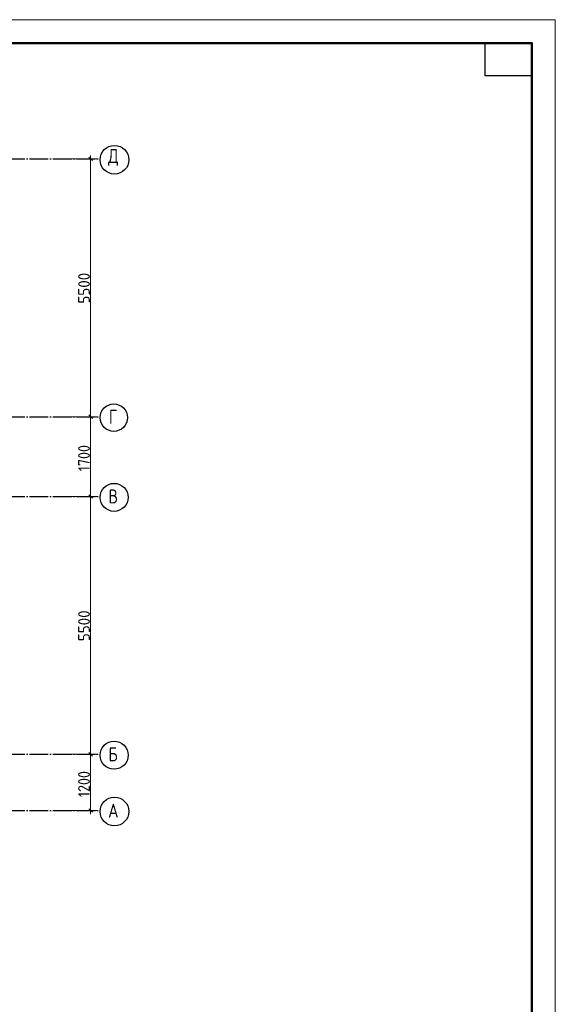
# Model space of a CAD drawing. Header units: millimetres. Extents: x -49773 to 2322955, y -3321 to 58485.
# Tile 176 of 256: x 733142 to 744573, y 19533 to 40533. Entities that reach past the tile are written whole.
import ezdxf

# ---------------------------------------------------------------- set-up
doc = ezdxf.new("R2010")
doc.units = ezdxf.units.MM
doc.linetypes.add('______11', pattern=[500, 400, -50, 0, -50])
doc.linetypes.add('______5', pattern=[1100, 800, -100, 100, -100])
doc.layers.add('Standard', color=7, linetype='Continuous', lineweight=25)
doc.layers.add('Размерная линия_ общее', color=7, linetype='Continuous', lineweight=13)
doc.layers.add('Осевая линия_ общее', color=7, linetype='______5', lineweight=13, true_color=0xa0a0a0)
doc.styles.add('ISOCPEUR', font='txt')

msp = doc.modelspace()

# ---------------------------------------------------------------- linework, layer by layer
at = {"layer": 'Standard', "color": 7, "linetype": 'Continuous', "lineweight": 13, "transparency": 33554687}
msp.add_lwpolyline([(685172.9, -1466.6), (744572.9, -1466.6), (744572.9, 40533.4), (685172.9, 40533.4), (685172.9, -1466.6)], close=True, dxfattribs=at)
at = {"layer": 'Standard', "color": 7, "linetype": 'Continuous', "lineweight": 50, "transparency": 33554687}
msp.add_lwpolyline([(687172.9, 40033.4), (744072.9, 40033.4), (744072.9, -966.6), (687172.9, -966.6), (687172.9, 40033.4)], close=True, dxfattribs=at)
at = {"layer": 'Standard', "color": 7, "linetype": 'Continuous', "lineweight": 25, "transparency": 33554687}
msp.add_lwpolyline([(744072.9, 40033.4), (744072.9, 39333.4), (743072.9, 39333.4), (743072.9, 40033.4), (744072.9, 40033.4)], close=True, dxfattribs=at)
at = {"layer": 'Осевая линия_ общее', "color": 253, "linetype": '______11', "lineweight": -3, "true_color": 0xa0a0a0, "transparency": 33554687}
for p, q in [((690343.9, 37565.4), (734858.9, 37565.4)), ((690343.9, 32065.4), (734858.9, 32065.4)), ((690343.9, 30365.4), (734858.9, 30365.4)), ((690343.9, 24865.4), (734858.9, 24865.4)), ((690343.9, 23665.4), (734858.9, 23665.4))]:
    msp.add_line(p, q, dxfattribs=at)
at = {"layer": 'Осевая линия_ общее', "color": 7, "linetype": 'Continuous', "lineweight": 25, "transparency": 33554687}
for centre, radius in [((735164.7, 37545.9), 305.8), ((735151.3, 32045.9), 292.4), ((735157.6, 30345.9), 298.8), ((735157.6, 24845.9), 298.8), ((735164.7, 23645.9), 305.8)]:
    msp.add_circle(centre, radius, dxfattribs=at)
at = {"layer": 'Размерная линия_ общее', "color": 7, "linetype": 'Continuous', "lineweight": 13, "transparency": 33554687}
for p, q in [((734692.4, 37527.9), (734617.4, 37602.9)), ((734654.9, 37565.4), (734654.9, 37640.4)), ((734654.9, 37565.4), (734143.9, 37565.4)), ((734654.9, 37565.4), (734529.9, 37565.4)), ((734654.9, 37565.4), (734779.9, 37565.4)), ((734654.9, 32065.4), (734654.9, 37565.4)), ((734654.9, 32065.4), (734043.9, 32065.4)), ((734654.9, 32065.4), (734529.9, 32065.4)), ((734692.4, 32027.9), (734617.4, 32102.9)), ((734654.9, 32065.4), (734779.9, 32065.4)), ((734654.9, 30365.4), (734654.9, 32065.4)), ((734654.9, 30365.4), (734143.9, 30365.4)), ((734654.9, 30365.4), (734529.9, 30365.4)), ((734692.4, 30327.9), (734617.4, 30402.9)), ((734654.9, 30365.4), (734779.9, 30365.4)), ((734654.9, 24865.4), (734654.9, 30365.4)), ((734654.9, 24865.4), (734143.9, 24865.4)), ((734654.9, 24865.4), (734529.9, 24865.4)), ((734692.4, 24827.9), (734617.4, 24902.9)), ((734654.9, 24865.4), (734779.9, 24865.4)), ((734654.9, 23665.4), (734043.9, 23665.4)), ((734654.9, 23665.4), (734529.9, 23665.4)), ((734692.4, 23627.9), (734617.4, 23702.9)), ((734654.9, 23665.4), (734779.9, 23665.4)), ((734654.9, 23665.4), (734654.9, 23590.4))]:
    msp.add_line(p, q, dxfattribs=at)
msp.add_lwpolyline([(734654.9, 23665.4), (734654.9, 23849.8), (734654.9, 23849.8), (734654.9, 24865.4)], dxfattribs=at)

# ---------------------------------------------------------------- texts
at = {"layer": 'Осевая линия_ общее', "color": 7, "linetype": 'Continuous', "lineweight": 25, "transparency": 33554687, "char_height": 300, "attachment_point": 7, "style": 'ISOCPEUR'}
for s, insert, width in [('\\W0.82;Д', (735029.7, 37415.4), 392.649), ('\\W0.78;Г', (735046.3, 31915.4), 326.407), ('\\W0.80;В', (735037.6, 30215.4), 359.83), ('\\W0.80;Б', (735037.6, 24715.4), 359.83), ('\\W0.82;А', (735029.7, 23515.4), 392.649)]:
    msp.add_mtext(s, dxfattribs=dict(at, insert=insert, width=width))
at = {"layer": 'Размерная линия_ общее', "color": 7, "linetype": 'Continuous', "lineweight": 25, "transparency": 33554687, "char_height": 250, "attachment_point": 7, "rotation": 90, "style": 'ISOCPEUR'}
for s, insert, width in [('\\W0.93;5500', (734639.9, 34477.9), 816.012), ('\\W0.87;1700', (734639.9, 30902.9), 757.842), ('\\W0.93;5500', (734639.9, 27277.9), 816.012), ('\\W0.87;1200', (734639.9, 23952.9), 757.849)]:
    msp.add_mtext(s, dxfattribs=dict(at, insert=insert, width=width))

doc.saveas('drawing.dxf')
